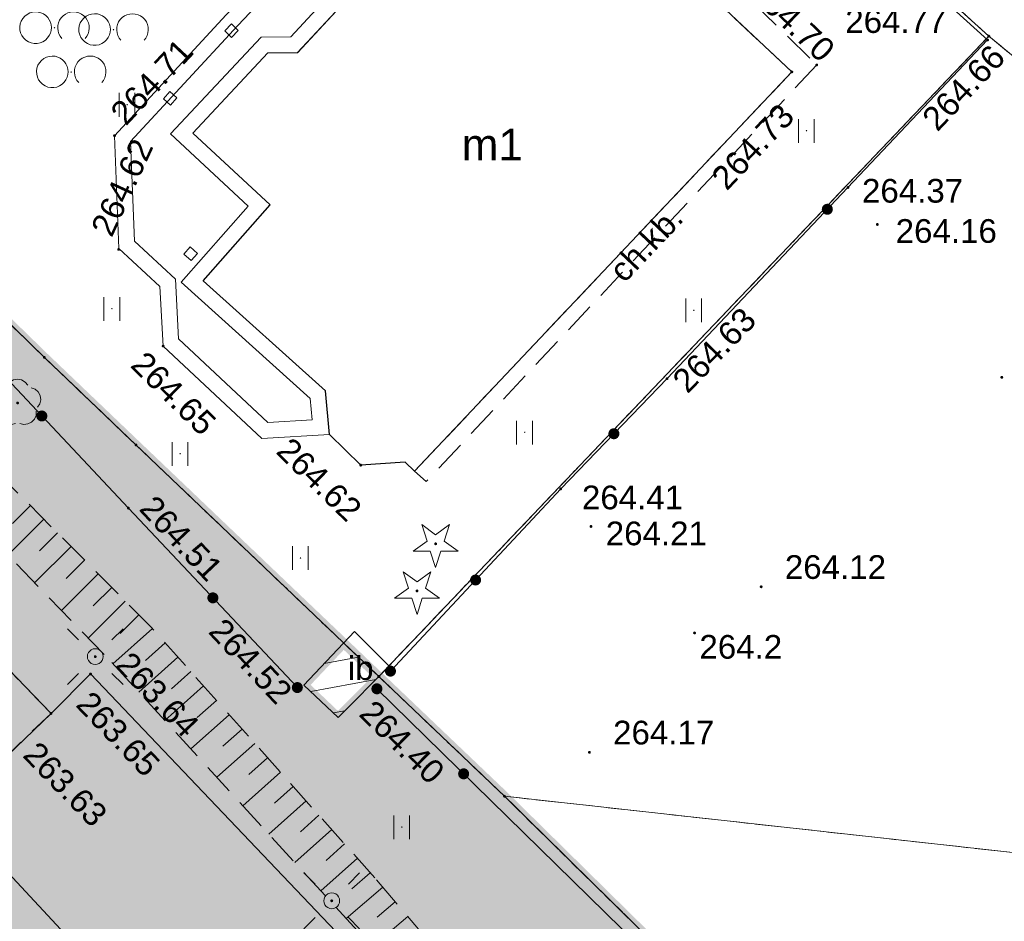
# Model space of a CAD drawing. Header units: metres. Extents: x 7427040 to 7427559, y 5541084 to 5541580.
# Tile 96 of 99: x 7427363 to 7427394, y 5541330 to 5541359. Entities that reach past the tile are written whole.
import ezdxf
from ezdxf.enums import TextEntityAlignment as Align

# ---------------------------------------------------------------- set-up
doc = ezdxf.new("R2010")
doc.units = ezdxf.units.M
doc.header["$MEASUREMENT"] = 0
for name, pattern in [('DASHED2', [0.375, 0.25, -0.125]), ('PRZER1-1', [1, 0.5, -0.5]), ('PRZER2-1', [1.5, 1, -0.5])]:
    doc.linetypes.add(name, pattern=pattern)
doc.layers.get('0').update_dxf_attribs({"color": 4})
for name, color, linetype, lineweight in [('_PZT_NAWIERZCHNIE_L', 7, 'Continuous', 13), ('A_granica terenu do wniosku o ULICP', 151, 'DASHED2', 40), ('A_inne obiekty infrastruktury boiska', 33, 'Continuous', 0), ('E_gn_typ', 1, 'Continuous', 30), ('GEPPGD', 7, 'Continuous', 13), ('GESBTO', 7, 'Continuous', 13), ('GESBZO', 7, 'Continuous', 53), ('GESBZO_O', 7, 'Continuous', 53), ('GESDZI', 7, 'Continuous', 13), ('GESIPP', 7, 'Continuous', 13), ('GESUZY', 96, 'Continuous', 13), ('GSLKOG', 7, 'Continuous', 30), ('GSLKRW', 7, 'Continuous', 30), ('GSPRDI', 96, 'Continuous', 13), ('GSPRDL', 96, 'Continuous', 13), ('GSPWPN', 7, 'Continuous', 13), ('GSPWPN_O', 7, 'Continuous', 13), ('GSPWPS', 7, 'Continuous', 13), ('GSPWPS_O', 7, 'Continuous', 13), ('GSSIIN', 7, 'Continuous', 13), ('GSSIIN_O', 7, 'Continuous', 13), ('GSSKOD', 7, 'Continuous', 13), ('GSSKOD_O', 7, 'Continuous', 13), ('GSSUTR', 7, 'Continuous', 13), ('GSSZAD', 7, 'Continuous', 13), ('GSSZSN', 7, 'Continuous', 13), ('GULKPR', 36, 'Continuous', 13), ('GUPELA', 7, 'Continuous', 13)]:
    doc.layers.add(name, color=color, linetype=linetype, lineweight=lineweight)
doc.layers.add('A_chodniki_H', color=253, linetype='Continuous', lineweight=13, transparency=0.3)
doc.layers.add('A_tereny zielone', color=73, linetype='Continuous', lineweight=13, transparency=0.7)
doc.styles.add('Arial', font='arial.ttf')
doc.styles.add('GN_atrybuty', font='simplex.shx', dxfattribs={"width": 0.8})

# ---------------------------------------------------------------- blocks, each defined once
blk = doc.blocks.new('D_GEPPGD1_2')
at = {"lineweight": -2, "extrusion": (0, 0, -1)}
blk.add_hatch(color=0, dxfattribs=at).paths.add_polyline_path([(0, -0.045), (-0.013906, -0.042798), (-0.02645, -0.036406), (-0.036406, -0.02645), (-0.042798, -0.013906), (-0.045, 0), (-0.042798, 0.013906), (-0.036406, 0.02645), (-0.02645, 0.036406), (-0.013906, 0.042798), (0, 0.045), (0.013906, 0.042798), (0.02645, 0.036406), (0.036406, 0.02645), (0.042798, 0.013906), (0.045, 0), (0.042798, -0.013906), (0.036406, -0.02645), (0.02645, -0.036406), (0.013906, -0.042798)])
blk = doc.blocks.new('D_GSPWPS1')
at = {"lineweight": -2, "extrusion": (0, 0, -1)}
blk.add_hatch(color=0, dxfattribs=at).paths.add_polyline_path([(0, -0.045), (-0.011647, -0.043467), (-0.0225, -0.038971), (-0.03182, -0.03182), (-0.038971, -0.0225), (-0.043467, -0.011647), (-0.045, 0), (-0.043467, 0.011647), (-0.038971, 0.0225), (-0.03182, 0.03182), (-0.0225, 0.038971), (-0.011647, 0.043467), (0, 0.045), (0.011647, 0.043467), (0.0225, 0.038971), (0.03182, 0.03182), (0.038971, 0.0225), (0.043467, 0.011647), (0.045, 0), (0.043467, -0.011647), (0.038971, -0.0225), (0.03182, -0.03182), (0.0225, -0.038971), (0.011647, -0.043467)])
blk = doc.blocks.new('D_GSPRDI1')
at = {"lineweight": -2, "extrusion": (0, 0, -1)}
blk.add_hatch(color=0, dxfattribs=at).paths.add_polyline_path([(0, -0.045), (-0.013906, -0.042798), (-0.02645, -0.036406), (-0.036406, -0.02645), (-0.042798, -0.013906), (-0.045, 0), (-0.042798, 0.013906), (-0.036406, 0.02645), (-0.02645, 0.036406), (-0.013906, 0.042798), (0, 0.045), (0.013906, 0.042798), (0.02645, 0.036406), (0.036406, 0.02645), (0.042798, 0.013906), (0.045, 0), (0.042798, -0.013906), (0.036406, -0.02645), (0.02645, -0.036406), (0.013906, -0.042798)])
at = {"color": 0, "lineweight": -2, "flags": 128}
blk.add_lwpolyline([(0.272471, 0.088531), (0.713338, -0.231778), (0.168396, -0.231778), (0, -0.750048), (-0.168396, -0.231778), (-0.713338, -0.231778), (-0.272471, 0.088531), (-0.440867, 0.606801), (0, 0.286493), (0.440867, 0.606801), (0.272471, 0.088531)], close=True, dxfattribs=at)
blk = doc.blocks.new('D_GSPRDL1')
at = {"lineweight": -2, "extrusion": (0, 0, -1)}
blk.add_hatch(color=0, dxfattribs=at).paths.add_polyline_path([(0, -0.045), (-0.013906, -0.042798), (-0.02645, -0.036406), (-0.036406, -0.02645), (-0.042798, -0.013906), (-0.045, 0), (-0.042798, 0.013906), (-0.036406, 0.02645), (-0.02645, 0.036406), (-0.013906, 0.042798), (0, 0.045), (0.013906, 0.042798), (0.02645, 0.036406), (0.036406, 0.02645), (0.042798, 0.013906), (0.045, 0), (0.042798, -0.013906), (0.036406, -0.02645), (0.02645, -0.036406), (0.013906, -0.042798)])
at = {"color": 0, "lineweight": -2, "flags": 128}
for points in [[(-0.324277, 0.563333), (-0.240553, 0.662679), (-0.127956, 0.727494), (0, 0.75), (0.127956, 0.727494), (0.240553, 0.662679), (0.324277, 0.563333)], [(-0.635969, -0.134326), (-0.70458, -0.024001), (-0.731429, 0.103115), (-0.713292, 0.231763), (-0.652348, 0.346501), (-0.55591, 0.433559), (-0.435555, 0.482485)], [(0.435555, 0.482485), (0.55591, 0.433559), (0.652348, 0.346501), (0.713292, 0.231763), (0.731429, 0.103115), (0.70458, -0.024001), (0.635969, -0.134326)], [(-0.068773, -0.646351), (-0.194901, -0.677512), (-0.324092, -0.663766), (-0.440839, -0.606763), (-0.531129, -0.513345), (-0.584125, -0.394725), (-0.593465, -0.265141)], [(0.593465, -0.265141), (0.584125, -0.394725), (0.531129, -0.513345), (0.440839, -0.606763), (0.324092, -0.663766), (0.194901, -0.677512), (0.068773, -0.646351)]]:
    blk.add_lwpolyline(points, dxfattribs=at)
blk = doc.blocks.new('D_GSPWPN1')
at = {"lineweight": -2, "extrusion": (0, 0, -1)}
blk.add_hatch(color=0, dxfattribs=at).paths.add_polyline_path([(0, -0.045), (-0.011647, -0.043467), (-0.0225, -0.038971), (-0.03182, -0.03182), (-0.038971, -0.0225), (-0.043467, -0.011647), (-0.045, 0), (-0.043467, 0.011647), (-0.038971, 0.0225), (-0.03182, 0.03182), (-0.0225, 0.038971), (-0.011647, 0.043467), (0, 0.045), (0.011647, 0.043467), (0.0225, 0.038971), (0.03182, 0.03182), (0.038971, 0.0225), (0.043467, 0.011647), (0.045, 0), (0.043467, -0.011647), (0.038971, -0.0225), (0.03182, -0.03182), (0.0225, -0.038971), (0.011647, -0.043467)])
blk = doc.blocks.new('D_GUPELA2')
at = {"lineweight": -2}
blk.add_hatch(color=0, dxfattribs=at).paths.add_polyline_path([(0.002013, -0.044955), (-0.00982, -0.043916), (-0.020466, -0.040077), (-0.029541, -0.033946), (-0.036867, -0.025804), (-0.04187, -0.01649), (-0.04461, -0.005909), (-0.044532, 0.006476), (-0.041285, 0.017903), (-0.034764, 0.028574), (-0.024479, 0.03776), (-0.013449, 0.042943), (-0.001087, 0.044987), (0.011881, 0.043403), (0.021281, 0.03965), (0.030065, 0.033482), (0.038133, 0.023893), (0.043117, 0.012881), (0.044986, 0.001113), (0.044323, -0.007777), (0.040557, -0.019497), (0.033417, -0.030138), (0.024849, -0.037517), (0.013788, -0.042836)])
at = {"color": 0, "lineweight": -2, "flags": 128}
for points in [[(-0.883883, 0.883883), (-0.53033, 0.53033)], [(0.883883, 0.883883), (0.53033, 0.53033)], [(-0.883883, -0.883883), (-0.53033, -0.53033)], [(0.883883, -0.883883), (0.53033, -0.53033)]]:
    blk.add_lwpolyline(points, dxfattribs=at)
blk = doc.blocks.new('D_GUPELA1')
at = {"color": 0, "lineweight": -2, "flags": 128}
blk.add_lwpolyline([(0, 0.25), (0.064705, 0.241481), (0.125, 0.216506), (0.176777, 0.176777), (0.216506, 0.125), (0.241481, 0.064705), (0.25, 0), (0.241481, -0.064705), (0.216506, -0.125), (0.176777, -0.176777), (0.125, -0.216506), (0.064705, -0.241481), (0, -0.25), (-0.064705, -0.241481), (-0.125, -0.216506), (-0.176777, -0.176777), (-0.216506, -0.125), (-0.241481, -0.064705), (-0.25, 0), (-0.241481, 0.064705), (-0.216506, 0.125), (-0.176777, 0.176777), (-0.125, 0.216506), (-0.064705, 0.241481), (0, 0.25)], close=True, dxfattribs=at)
blk = doc.blocks.new('D_KOLO')
at = {"lineweight": -2, "extrusion": (0, 0, -1)}
blk.add_hatch(color=0, dxfattribs=at).paths.add_polyline_path([(0, -0.175), (-0.045293, -0.169037), (-0.0875, -0.151554), (-0.123744, -0.123744), (-0.151554, -0.0875), (-0.169037, -0.045293), (-0.175, 0), (-0.169037, 0.045293), (-0.151554, 0.0875), (-0.123744, 0.123744), (-0.0875, 0.151554), (-0.045293, 0.169037), (0, 0.175), (0.045293, 0.169037), (0.0875, 0.151554), (0.123744, 0.123744), (0.151554, 0.0875), (0.169037, 0.045293), (0.175, 0), (0.169037, -0.045293), (0.151554, -0.0875), (0.123744, -0.123744), (0.0875, -0.151554), (0.045293, -0.169037)])
blk = doc.blocks.new('D_GSLKOG1')
at = {"lineweight": -2, "extrusion": (0, 0, -1)}
blk.add_hatch(color=0, dxfattribs=at).paths.add_polyline_path([(0, -0.175), (-0.045293, -0.169037), (-0.0875, -0.151554), (-0.123744, -0.123744), (-0.151554, -0.0875), (-0.169037, -0.045293), (-0.175, 0), (-0.169037, 0.045293), (-0.151554, 0.0875), (-0.123744, 0.123744), (-0.0875, 0.151554), (-0.045293, 0.169037), (0, 0.175), (0.045293, 0.169037), (0.0875, 0.151554), (0.123744, 0.123744), (0.151554, 0.0875), (0.169037, 0.045293), (0.175, 0), (0.169037, -0.045293), (0.151554, -0.0875), (0.123744, -0.123744), (0.0875, -0.151554), (0.045293, -0.169037)])
blk = doc.blocks.new('D_GSSZAD3')
at = {"color": 0, "lineweight": -2, "flags": 128}
blk.add_lwpolyline([(-0.6, 0.5), (-0.513176, 0.492404), (-0.42899, 0.469846), (-0.35, 0.433013), (-0.278606, 0.383022), (-0.216978, 0.321394), (-0.166987, 0.25), (-0.130154, 0.17101), (-0.107596, 0.086824), (-0.1, 0), (-0.107596, -0.086824), (-0.130154, -0.17101), (-0.166987, -0.25), (-0.222125, -0.32743), (-0.290921, -0.393027), (-0.370887, -0.444418), (-0.459134, -0.479746), (-0.552472, -0.497736), (-0.647528, -0.497736), (-0.740866, -0.479746), (-0.829113, -0.444418), (-0.909079, -0.393027), (-0.977875, -0.32743), (-1.033013, -0.25), (-1.0725, -0.163534), (-1.094911, -0.071157), (-1.099434, 0.023791), (-1.085906, 0.117879), (-1.054816, 0.207708), (-1.007288, 0.290028), (-0.94504, 0.361867), (-0.87032, 0.420627), (-0.785831, 0.464184), (-0.694626, 0.490964), (-0.6, 0.5)], close=True, dxfattribs=at)
blk.add_lwpolyline([(0.234697, -0.341399), (0.179845, -0.271053), (0.138367, -0.192079), (0.111581, -0.106992), (0.100342, -0.018499), (0.105007, 0.070582), (0.125427, 0.157417), (0.160952, 0.239242), (0.210451, 0.313452), (0.27235, 0.377684), (0.344678, 0.429896), (0.425132, 0.468424), (0.511152, 0.492043), (0.6, 0.5), (0.688848, 0.492043), (0.774868, 0.468424), (0.855322, 0.429896), (0.92765, 0.377684), (0.989549, 0.313452), (1.039048, 0.239242), (1.074573, 0.157417), (1.094993, 0.070582), (1.099658, -0.018499), (1.088419, -0.106992), (1.061633, -0.192079), (1.020155, -0.271053), (0.965303, -0.341399)], dxfattribs=at)
blk = doc.blocks.new('D_GSSUTR1')
at = {"color": 0, "lineweight": -2, "flags": 128}
for points in [[(-0.25666, 0.36165), (-0.25666, -0.38835)], [(0.24334, -0.38835), (0.24334, 0.36165)]]:
    blk.add_lwpolyline(points, dxfattribs=at)
blk = doc.blocks.new('*U59')
at = {"layer": 'GESBZO', "color": 252, "linetype": 'Continuous', "lineweight": 30, "flags": 128}
blk.add_lwpolyline([(93.95, -7.783), (96.07, -5.373), (93.62, -3.103), (96, -0.563), (96.941, -0.552), (98.43, 1.057), (98.42, 2.047), (100.72, 4.537), (102.25, 3.097), (104.91, 6.067), (112.59, -1.163), (100.64, -13.803), (100.34, -13.523), (98.94, -13.613), (97.95, -12.643), (97.82, -11.263), (93.95, -7.783)], close=True, dxfattribs=at)
blk = doc.blocks.new('SIT-G1 BOISKO')
at = {"layer": 'GESBTO', "color": 252, "linetype": 'Continuous', "lineweight": 13, "flags": 128}
for points in [[(7427372.65, 5541345.37), (7427370.51, 5541345.24), (7427367.38, 5541348.17), (7427367.28, 5541350.06), (7427365.98, 5541351.26), (7427365.84, 5541354.83), (7427369.38, 5541358.66), (7427371.82, 5541361.24), (7427374.13, 5541363.77), (7427375.42, 5541362.55), (7427373.12, 5541360.06), (7427373.13, 5541359.07), (7427371.64, 5541357.46), (7427370.7, 5541357.45), (7427368.32, 5541354.91), (7427370.77, 5541352.64), (7427368.65, 5541350.23), (7427372.52, 5541346.75), (7427372.65, 5541345.37)], [(7427372.104, 5541345.838), (7427370.695, 5541345.752), (7427367.869, 5541348.397), (7427367.769, 5541350.289), (7427366.471, 5541351.487), (7427366.348, 5541354.643), (7427369.745, 5541358.319), (7427372.186, 5541360.9), (7427374.156, 5541363.057), (7427374.717, 5541362.526), (7427372.618, 5541360.253), (7427372.628, 5541359.264), (7427371.419, 5541357.958), (7427370.481, 5541357.948), (7427367.611, 5541354.885), (7427370.073, 5541352.604), (7427367.948, 5541350.189), (7427372.041, 5541346.509), (7427372.104, 5541345.838)]]:
    blk.add_lwpolyline(points, close=True, dxfattribs=at)
at = {"layer": 'GESDZI', "color": 252, "linetype": 'Continuous', "lineweight": 13, "flags": 128}
for points in [[(7427361.29, 5541350.08), (7427363.62, 5541347.81), (7427366.52, 5541345.04), (7427374.21, 5541337.71), (7427378.19, 5541333.92), (7427396.7, 5541315.71), (7427402.05, 5541310.46), (7427383.24, 5541290.03), (7427367.48, 5541272.62), (7427365.33, 5541270.24), (7427360.53, 5541265.49)], [(7427416.124, 5541346.829), (7427415.02, 5541340.33), (7427393.53, 5541357.98), (7427374.77, 5541374.95), (7427380.191, 5541378.543)]]:
    blk.add_lwpolyline(points, dxfattribs=at)
for points in [[(7427393.53, 5541357.98), (7427374.21, 5541337.71), (7427366.52, 5541345.04), (7427363.62, 5541347.81), (7427361.29, 5541350.08), (7427358.58, 5541352.7), (7427348.33, 5541362.8), (7427371.33, 5541378.06), (7427374.77, 5541374.95), (7427393.53, 5541357.98)], [(7427374.21, 5541337.71), (7427393.53, 5541357.98), (7427415.02, 5541340.33), (7427407.81, 5541330.64), (7427378.19, 5541333.92), (7427374.21, 5541337.71)], [(7427396.7, 5541315.71), (7427378.19, 5541333.92), (7427407.81, 5541330.64), (7427396.7, 5541315.71)]]:
    blk.add_lwpolyline(points, close=True, dxfattribs=at)
at = {"layer": 'GESIPP', "color": 252, "linetype": 'Continuous', "lineweight": 13, "flags": 128}
for points in [[(7427369.55, 5541357.94), (7427369.76, 5541358.16), (7427369.54, 5541358.37), (7427369.33, 5541358.15), (7427369.55, 5541357.94)], [(7427367.39, 5541356), (7427367.59, 5541356.23), (7427367.81, 5541356.03), (7427367.61, 5541355.8), (7427367.39, 5541356)], [(7427368.27, 5541350.88), (7427368.04, 5541351.08), (7427368.24, 5541351.31), (7427368.47, 5541351.1), (7427368.27, 5541350.88)]]:
    blk.add_lwpolyline(points, close=True, dxfattribs=at)
at = {"layer": 'GESUZY', "color": 96, "linetype": 'PRZER1-1', "lineweight": 13}
blk.add_lwpolyline([(7427416.124, 5541346.829), (7427415.02, 5541340.33), (7427393.53, 5541357.98), (7427374.77, 5541374.95), (7427380.191, 5541378.543)], dxfattribs=at)
for points in [[(7427393.53, 5541357.98), (7427374.21, 5541337.71), (7427366.52, 5541345.04), (7427363.62, 5541347.81), (7427361.29, 5541350.08), (7427358.58, 5541352.7), (7427354.64, 5541356.58), (7427348.33, 5541362.8), (7427371.33, 5541378.06), (7427374.77, 5541374.95), (7427393.53, 5541357.98)], [(7427374.21, 5541337.71), (7427393.53, 5541357.98), (7427415.02, 5541340.33), (7427407.81, 5541330.64), (7427378.19, 5541333.92), (7427374.21, 5541337.71)], [(7427324.78, 5541228.21), (7427320.15, 5541236.27), (7427305.53, 5541250.41), (7427281.57, 5541272.99), (7427273.39, 5541280.26), (7427354.64, 5541356.58), (7427358.58, 5541352.7), (7427361.29, 5541350.08), (7427363.62, 5541347.81), (7427366.52, 5541345.04), (7427374.21, 5541337.71), (7427378.19, 5541333.92), (7427396.7, 5541315.71), (7427402.05, 5541310.46), (7427383.24, 5541290.03), (7427367.48, 5541272.62), (7427365.33, 5541270.24), (7427360.53, 5541265.49), (7427345.01, 5541249.37), (7427332.02, 5541235.75), (7427327.9, 5541231.44), (7427324.78, 5541228.21)], [(7427378.19, 5541333.92), (7427407.81, 5541330.64), (7427396.7, 5541315.71), (7427378.19, 5541333.92)]]:
    blk.add_lwpolyline(points, close=True, dxfattribs=at)
at = {"layer": 'GSLKOG', "color": 252, "linetype": 'Continuous', "lineweight": 13, "flags": 128}
for points in [[(7427374.24, 5541374.93), (7427377.29, 5541372.49), (7427393.49, 5541357.86), (7427383.34, 5541347.14), (7427379.97, 5541343.65), (7427374.58, 5541337.88)], [(7427371.63, 5541337.36), (7427366.28, 5541343.04), (7427355.66, 5541354.34), (7427350.4, 5541359.97), (7427347.92, 5541362.68)], [(7427266.44, 5541288.58), (7427277.84, 5541278.38), (7427296.06, 5541262.04), (7427308.06, 5541251.31), (7427314.6, 5541245.38), (7427316.29, 5541244), (7427319.78, 5541240.88), (7427327.26, 5541234.36), (7427329.75, 5541234.12), (7427336, 5541240.52), (7427344.5, 5541249.29), (7427345.07, 5541249.81), (7427346.82, 5541251.64), (7427354.76, 5541259.81), (7427355.77, 5541260.97), (7427366.55, 5541272.09), (7427367.5, 5541273.13), (7427373.53, 5541279.81), (7427385.65, 5541293.27), (7427401.54, 5541310.36), (7427396.09, 5541315.77), (7427385, 5541326.69), (7427374.15, 5541337.32)]]:
    blk.add_lwpolyline(points, dxfattribs=at)
at = {"layer": 'GSLKRW', "color": 252, "linetype": 'Continuous', "lineweight": 13, "flags": 128}
blk.add_lwpolyline([(7427350.51, 5541263.66), (7427364.25, 5541276.73), (7427384.85, 5541296.39), (7427386.58, 5541294.57), (7427400.33, 5541309.31), (7427386.39, 5541323.91), (7427384.86, 5541322.51), (7427383.48, 5541321.65), (7427381.81, 5541321.37), (7427380.25, 5541322.03), (7427379.36, 5541322.8), (7427365.08, 5541337.79), (7427363.83, 5541336.54), (7427362.15, 5541334.94)], dxfattribs=at)
at = {"layer": 'GSSIIN', "color": 252, "linetype": 'Continuous', "lineweight": 13, "flags": 128}
blk.add_lwpolyline([(7427372.92, 5541336.41), (7427374.54, 5541338.04), (7427373.44, 5541339.13), (7427371.84, 5541337.44), (7427372.92, 5541336.41)], close=True, dxfattribs=at)
at = {"layer": 'GSSKOD', "color": 252, "linetype": 'PRZER2-1', "lineweight": 13}
blk.add_lwpolyline([(7427362.15, 5541334.94), (7427363.83, 5541336.54), (7427363.83, 5541336.54), (7427352.19, 5541348.62)], dxfattribs=at)
blk.add_lwpolyline([(7427379.61, 5541364.08), (7427380.15, 5541364.68), (7427384.3, 5541360.79), (7427385, 5541360.07), (7427388.08, 5541357.07), (7427375.71, 5541343.88), (7427375.34, 5541344.21), (7427387.29, 5541356.85), (7427379.61, 5541364.08)], close=True, dxfattribs=at)
at = {"layer": 'GSSUTR', "color": 252, "linetype": 'PRZER2-1', "lineweight": 13}
for points in [[(7427366.24, 5541355.83), (7427366.23, 5541355.81), (7427366.25, 5541355.81), (7427366.24, 5541355.83)], [(7427387.76, 5541355), (7427387.75, 5541354.98), (7427387.77, 5541354.98), (7427387.76, 5541355)], [(7427365.76, 5541349.37), (7427365.75, 5541349.35), (7427365.77, 5541349.35), (7427365.76, 5541349.37)], [(7427384.19, 5541349.32), (7427384.18, 5541349.3), (7427384.2, 5541349.3), (7427384.19, 5541349.32)], [(7427378.83, 5541345.45), (7427378.82, 5541345.43), (7427378.84, 5541345.43), (7427378.83, 5541345.45)], [(7427367.92, 5541344.78), (7427367.91, 5541344.76), (7427367.93, 5541344.76), (7427367.92, 5541344.78)], [(7427371.73, 5541341.48), (7427371.72, 5541341.46), (7427371.74, 5541341.46), (7427371.73, 5541341.48)], [(7427374.94, 5541332.96), (7427374.93, 5541332.94), (7427374.95, 5541332.94), (7427374.94, 5541332.96)]]:
    blk.add_lwpolyline(points, close=True, dxfattribs=at)
at = {"layer": 'GSSZAD', "color": 252, "linetype": 'PRZER2-1', "lineweight": 13}
for points in [[(7427363.94, 5541358.26), (7427363.93, 5541358.24), (7427363.95, 5541358.24), (7427363.94, 5541358.26)], [(7427365.81, 5541358.2), (7427365.8, 5541358.18), (7427365.82, 5541358.18), (7427365.81, 5541358.2)], [(7427364.47, 5541356.86), (7427364.46, 5541356.84), (7427364.48, 5541356.84), (7427364.47, 5541356.86)]]:
    blk.add_lwpolyline(points, close=True, dxfattribs=at)
at = {"layer": 'GSSZSN', "color": 252, "linetype": 'PRZER2-1', "lineweight": 13}
blk.add_lwpolyline([(7427359.6, 5541344.51), (7427365.76, 5541338.15), (7427373.3, 5541329.91), (7427378.98, 5541323.81), (7427379.95, 5541323.55), (7427379.55, 5541323.07), (7427379.98, 5541322.76), (7427379.98, 5541322.76), (7427380.63, 5541323.66), (7427374.08, 5541331.34), (7427367.01, 5541339.26), (7427360.79, 5541345.52)], dxfattribs=at)
at = {"layer": 'GSSZSN', "color": 252, "linetype": 'Continuous', "lineweight": 13, "flags": 128}
for points in [[(7427363.174, 5541343.121), (7427362.606, 5541342.556)], [(7427363.604, 5541342.688), (7427362.463, 5541341.554)], [(7427364.033, 5541342.256), (7427363.46, 5541341.686)], [(7427364.463, 5541341.824), (7427363.311, 5541340.679)], [(7427364.892, 5541341.391), (7427364.313, 5541340.816)], [(7427365.322, 5541340.959), (7427364.159, 5541339.803)], [(7427365.751, 5541340.527), (7427365.167, 5541339.946)], [(7427366.181, 5541340.095), (7427365.007, 5541338.928)], [(7427366.61, 5541339.662), (7427366.02, 5541339.076)], [(7427367.038, 5541339.228), (7427365.791, 5541338.116)], [(7427367.444, 5541338.774), (7427366.823, 5541338.22)], [(7427367.85, 5541338.319), (7427366.614, 5541337.216)], [(7427368.256, 5541337.865), (7427367.641, 5541337.316)], [(7427368.661, 5541337.41), (7427367.437, 5541336.317)], [(7427369.067, 5541336.955), (7427368.458, 5541336.412)], [(7427369.473, 5541336.501), (7427368.26, 5541335.418)], [(7427369.879, 5541336.046), (7427369.275, 5541335.507)], [(7427370.285, 5541335.592), (7427369.083, 5541334.519)], [(7427370.69, 5541335.137), (7427370.092, 5541334.603)], [(7427371.096, 5541334.682), (7427369.906, 5541333.62)], [(7427371.502, 5541334.228), (7427370.91, 5541333.699)], [(7427371.908, 5541333.773), (7427370.728, 5541332.72)], [(7427372.314, 5541333.319), (7427371.727, 5541332.795)], [(7427372.72, 5541332.864), (7427371.551, 5541331.821)], [(7427373.125, 5541332.409), (7427372.544, 5541331.89)], [(7427373.531, 5541331.955), (7427372.374, 5541330.922)], [(7427373.937, 5541331.5), (7427373.361, 5541330.986)], [(7427374.336, 5541331.04), (7427373.173, 5541330.048)], [(7427374.731, 5541330.576), (7427374.16, 5541330.088)], [(7427375.127, 5541330.112), (7427374.004, 5541329.154)]]:
    blk.add_lwpolyline(points, dxfattribs=at)
at = {"layer": 'GULKPR', "color": 36, "linetype": 'Continuous', "lineweight": 13, "flags": 128}
blk.add_lwpolyline([(7427328.11, 5541358.42), (7427339.33, 5541350.54), (7427351.72, 5541343.05), (7427380.94, 5541311.63), (7427375.67, 5541306.25)], dxfattribs=at)
at = {"layer": 'GEPPGD', "color": 7, "linetype": 'Continuous', "lineweight": 13}
for p in [(7427393.53, 5541357.98), (7427363.62, 5541347.81), (7427366.52, 5541345.04), (7427374.21, 5541337.71), (7427378.19, 5541333.92)]:
    blk.add_blockref('D_GEPPGD1_2', p, dxfattribs=at)
at = {"layer": 'GESBZO', "color": 252, "linetype": 'Continuous', "lineweight": 30}
blk.add_blockref('*U59', (7427274.7, 5541358.013), dxfattribs=at)
at = {"layer": 'GSLKOG', "color": 7, "linetype": 'Continuous', "lineweight": 13}
for name, p, rotation in [('D_KOLO', (7427388.415, 5541352.5), 226.5644694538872), ('D_KOLO', (7427388.415, 5541352.5), 226.5644694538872), ('D_KOLO', (7427363.538, 5541345.957), 133.2231460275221), ('D_KOLO', (7427363.538, 5541345.957), 133.2231460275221), ('D_KOLO', (7427381.655, 5541345.395), 226.0021563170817), ('D_KOLO', (7427381.655, 5541345.395), 226.0021563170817), ('D_KOLO', (7427377.275, 5541340.765), 226.9501781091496), ('D_KOLO', (7427377.275, 5541340.765), 226.9501781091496), ('D_KOLO', (7427368.955, 5541340.2), 133.286312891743), ('D_KOLO', (7427368.955, 5541340.2), 133.286312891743), ('D_GSLKOG1', (7427374.58, 5541337.88), 226.9501781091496), ('D_GSLKOG1', (7427371.63, 5541337.36), 133.286312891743), ('D_GSLKOG1', (7427374.15, 5541337.32), 135.5868077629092), ('D_KOLO', (7427376.896, 5541334.629), 135.5868077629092), ('D_KOLO', (7427376.896, 5541334.629), 135.5868077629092)]:
    blk.add_blockref(name, p, dxfattribs=dict(at, rotation=rotation))
at = {"layer": 'GSPRDI', "color": 96, "linetype": 'Continuous', "lineweight": 13}
for p in [(7427376.01, 5541341.91), (7427375.42, 5541340.42)]:
    blk.add_blockref('D_GSPRDI1', p, dxfattribs=at)
at = {"layer": 'GSPRDL', "color": 96, "linetype": 'Continuous', "lineweight": 13}
blk.add_blockref('D_GSPRDL1', (7427362.77, 5541346.37), dxfattribs=at)
at = {"layer": 'GSPWPN', "color": 7, "linetype": 'Continuous', "lineweight": 13}
blk.add_blockref('D_GSPWPN1', (7427384.21, 5541339.09), dxfattribs=at)
at = {"layer": 'GSPWPS', "color": 7, "linetype": 'Continuous', "lineweight": 13}
for p in [(7427393.49, 5541357.86), (7427387.29, 5541356.85), (7427388.08, 5541357.07), (7427365.84, 5541354.83), (7427389.07, 5541353.19), (7427390, 5541352.02), (7427365.97, 5541351.23), (7427367.38, 5541348.17), (7427393.94, 5541347.18), (7427383.34, 5541347.14), (7427373.64, 5541344.4), (7427379.97, 5541343.65), (7427366.28, 5541343.04), (7427380.93, 5541342.46), (7427386.32, 5541340.55), (7427365.08, 5541337.79), (7427371.63, 5541337.36), (7427374.22, 5541337.23), (7427363.83, 5541336.54), (7427380.88, 5541335.31)]:
    blk.add_blockref('D_GSPWPS1', p, dxfattribs=at)
at = {"layer": 'GSSUTR', "color": 7, "linetype": 'Continuous', "lineweight": 13}
for p in [(7427366.24, 5541355.82), (7427387.76, 5541354.99), (7427365.76, 5541349.36), (7427384.19, 5541349.31), (7427378.83, 5541345.44), (7427367.92, 5541344.77), (7427371.73, 5541341.47), (7427374.94, 5541332.95)]:
    blk.add_blockref('D_GSSUTR1', p, dxfattribs=at)
at = {"layer": 'GSSZAD', "color": 7, "linetype": 'Continuous', "lineweight": 13}
for p in [(7427363.94, 5541358.25), (7427365.81, 5541358.19), (7427364.47, 5541356.85)]:
    blk.add_blockref('D_GSSZAD3', p, dxfattribs=at)
at = {"layer": 'GUPELA', "color": 7, "linetype": 'Continuous', "lineweight": 13}
for name, p in [('D_GUPELA2', (7427365.23, 5541338.34)), ('D_GUPELA1', (7427365.23, 5541338.34)), ('D_GUPELA2', (7427372.72, 5541330.61)), ('D_GUPELA1', (7427372.72, 5541330.61))]:
    blk.add_blockref(name, p, dxfattribs=at)
at = {"layer": 'GESBZO_O', "color": 252, "linetype": 'Continuous', "lineweight": 13, "style": 'Arial'}
blk.add_text('m1', height=1, dxfattribs=at).set_placement((7427377.805, 5541354.048), align=Align.CENTER)
at = {"layer": 'GSPWPN_O', "color": 252, "linetype": 'Continuous', "lineweight": 13, "style": 'Arial'}
blk.add_text('264.2', height=0.75, dxfattribs=at).set_placement((7427384.364, 5541338.274))
at = {"layer": 'GSPWPS_O', "color": 252, "linetype": 'Continuous', "lineweight": 13, "style": 'Arial'}
for s, rotation, p in [('264.70', 316.3678, (7427385.884, 5541359.319)), ('264.71', 46.8626, (7427366.197, 5541355.114)), ('264.66', 46.601, (7427391.9, 5541354.931)), ('264.73', 46.7958, (7427385.23, 5541353.06)), ('264.62', 65.3229, (7427365.75, 5541351.58)), ('264.63', 45.8319, (7427383.986, 5541346.638)), ('264.65', 315.5844, (7427366.31, 5541347.53)), ('264.62', 315.5844, (7427370.92, 5541344.8)), ('264.51', 313.3415, (7427366.586, 5541342.994)), ('264.52', 313.2863, (7427368.78, 5541339.106)), ('263.64', 313.6105, (7427365.83, 5541338.04)), ('263.65', 313.8663, (7427364.58, 5541336.79)), ('264.40', 315.5868, (7427373.545, 5541336.489)), ('263.63', 314.2237, (7427362.9, 5541335.19))]:
    blk.add_text(s, height=0.75, rotation=rotation, dxfattribs=at).set_placement(p)
for s, p in [('264.77', (7427388.983, 5541358.083)), ('264.37', (7427389.512, 5541352.711)), ('264.16', (7427390.579, 5541351.438)), ('264.41', (7427380.643, 5541343.003)), ('264.21', (7427381.398, 5541341.864)), ('264.12', (7427387.07, 5541340.8)), ('264.17', (7427381.63, 5541335.56))]:
    blk.add_text(s, height=0.75, dxfattribs=at).set_placement(p)
at = {"layer": 'GSSIIN_O', "color": 252, "linetype": 'Continuous', "lineweight": 13, "style": 'Arial'}
blk.add_text('ib', height=0.75, dxfattribs=at).set_placement((7427373.23, 5541337.6))
at = {"layer": 'GSSKOD_O', "color": 252, "linetype": 'Continuous', "lineweight": 13, "style": 'Arial'}
blk.add_text('ch.kb.', height=0.75, rotation=46.5672, dxfattribs=at).set_placement((7427382.947, 5541351.154), align=Align.CENTER)
blk = doc.blocks.new('PZT 1 BOISKO')
at = {"layer": 'A_chodniki_H'}
h = blk.add_hatch(dxfattribs=at)
h.set_pattern_fill('GENERAL_HEXAGON', color=256, pattern_type=2)
h.set_pattern_definition([(258.63756, (7427116.40293, 5541359.69487), (0.31839488, -0.0639825), [0.1875, -0.375]), (18.63756, (7427116.40293, 5541359.69487), (-0.10378698, 0.3077293), [0.1875, -0.375]), (318.63756, (7427116.366, 5541359.51105), (0.2146079, 0.2437468), [0.1875, -0.375])])
h.paths.add_polyline_path([(7427312.886, 5541243.296), (7427318.546, 5541237.821), (7427318.49, 5541238.43), (7427319.15, 5541240.43), (7427320.48, 5541241.81), (7427326.5, 5541247.52), (7427335.07, 5541252.64), (7427336.85, 5541254), (7427338.44, 5541255.52), (7427341.9, 5541251.93), (7427352.26, 5541261.86), (7427350.51, 5541263.66), (7427364.25, 5541276.73), (7427384.85, 5541296.39), (7427386.58, 5541294.57), (7427400.33, 5541309.31), (7427386.39, 5541323.91), (7427384.86, 5541322.51), (7427383.48, 5541321.65), (7427381.81, 5541321.37), (7427380.25, 5541322.03), (7427379.36, 5541322.8), (7427365.08, 5541337.79), (7427363.83, 5541336.54), (7427352.19, 5541348.62), (7427344.66, 5541341.63), (7427333.96, 5541352.05), (7427333.2, 5541352.27), (7427330.14, 5541355.32), (7427329.45, 5541354.65), (7427313.14, 5541370.37), (7427299.43, 5541383.63), (7427279.18, 5541403.15), (7427279.16, 5541407.3), (7427277.41, 5541408.96), (7427269.89, 5541416.27), (7427269.12, 5541416.97), (7427261.75, 5541424.2), (7427262.8, 5541425.24), (7427270.14, 5541432.76), (7427260.46, 5541442.38), (7427263.413, 5541444.916), (7427262.182, 5541446.098), (7427261.31, 5541446.04), (7427254.6, 5541451.9), (7427253.84, 5541451.05), (7427260.89, 5541444.87), (7427250.46, 5541432.98), (7427243.069, 5541439.459), (7427239.97, 5541435.86), (7427241.49, 5541434.47), (7427237.09, 5541433.1), (7427215.39, 5541410.29), (7427203.65, 5541398.59), (7427179.98, 5541375.21), (7427179.64, 5541375.47), (7427174.622, 5541370.425), (7427172.66, 5541368.39), (7427177.975, 5541362.933), (7427178.93, 5541363.93), (7427180.22, 5541365.25), (7427182.35, 5541363.35), (7427184.913, 5541361.02), (7427189.686, 5541356.68), (7427192.59, 5541354.04), (7427194.13, 5541352.7), (7427200.71, 5541346.78), (7427205.99, 5541352.83), (7427189.68, 5541367.45), (7427190.38, 5541368.24), (7427189.77, 5541369.07), (7427188.92, 5541368.13), (7427184.92, 5541371.82), (7427184.71, 5541375.16), (7427186.78, 5541377.78), (7427205.72, 5541396.49), (7427217.81, 5541408.93), (7427235.67, 5541427.08), (7427241.49, 5541428.41), (7427249.5, 5541429.45), (7427248.26, 5541428.16), (7427251.32, 5541425.57), (7427252.19, 5541426.68), (7427250.75, 5541427.87), (7427251.26, 5541428.48), (7427255.82, 5541428.46), (7427262.97, 5541421.54), (7427277.72, 5541407.27), (7427277.779, 5541403.101), (7427298.73, 5541382.85), (7427312.44, 5541369.59), (7427328.68, 5541353.98), (7427342.95, 5541340.01), (7427298.49, 5541297.32), (7427325.08, 5541269.7), (7427323.12, 5541267.86), (7427330.09, 5541260.41), (7427328.58, 5541258.61), (7427322.112, 5541252.376), (7427321.745, 5541252.036), (7427321.378, 5541251.695), (7427321.012, 5541251.355), (7427317.72, 5541248.3), (7427319.57, 5541246.44), (7427330.31, 5541256.89), (7427333.96, 5541260.42), (7427335.79, 5541258.5), (7427333.98, 5541256.76), (7427324.47, 5541250.91), (7427323.95, 5541250.54), (7427319.57, 5541246.44), (7427319.57, 5541246.44), (7427317.84, 5541244.85), (7427316.18, 5541243.72), (7427314.75, 5541243.25)])
h.paths.add_polyline_path([(7427348.56, 5541343.21), (7427374.12, 5541316.56), (7427373.58, 5541316.05), (7427373.09, 5541316.57), (7427371.44, 5541315.01), (7427371.94, 5541314.48), (7427371.41, 5541313.98), (7427370.92, 5541314.51), (7427369.27, 5541312.95), (7427371.954, 5541310.144), (7427376.93, 5541304.94), (7427337.53, 5541267.44), (7427337.19, 5541267.77), (7427339.16, 5541269.65), (7427331.87, 5541277.15), (7427330.23, 5541275.6), (7427330.76, 5541275.04), (7427330.229, 5541274.539), (7427329.71, 5541275.09), (7427328.06, 5541273.52), (7427328.58, 5541272.97), (7427328.05, 5541272.46), (7427327.53, 5541273.01), (7427325.88, 5541271.45), (7427326.42, 5541270.89), (7427325.87, 5541270.38), (7427300.32, 5541297.07), (7427300.86, 5541297.58), (7427301.361, 5541297.051), (7427303.061, 5541298.659), (7427302.531, 5541299.221), (7427303.049, 5541299.711), (7427303.57, 5541299.16), (7427305.22, 5541300.73), (7427304.69, 5541301.3), (7427305.2, 5541301.78), (7427305.72, 5541301.23), (7427307.37, 5541302.8), (7427306.85, 5541303.36), (7427307.37, 5541303.85), (7427307.88, 5541303.31), (7427309.56, 5541304.89), (7427309.02, 5541305.45), (7427309.55, 5541305.95), (7427310.09, 5541305.39), (7427311.73, 5541306.95), (7427311.18, 5541307.52), (7427311.71, 5541308.03), (7427312.26, 5541307.45), (7427313.89, 5541309), (7427313.36, 5541309.56), (7427313.89, 5541310.06), (7427314.41, 5541309.51), (7427316.06, 5541311.08), (7427315.53, 5541311.64), (7427316.06, 5541312.15), (7427316.58, 5541311.6), (7427318.22, 5541313.16), (7427317.7, 5541313.72), (7427318.22, 5541314.22), (7427318.75, 5541313.66), (7427320.41, 5541315.24), (7427319.88, 5541315.8), (7427320.4, 5541316.29), (7427320.92, 5541315.74), (7427322.56, 5541317.29), (7427322.02, 5541317.85), (7427322.56, 5541318.36), (7427323.08, 5541317.81), (7427324.73, 5541319.37), (7427324.21, 5541319.92), (7427324.73, 5541320.42), (7427325.25, 5541319.87), (7427326.9, 5541321.44), (7427326.37, 5541322), (7427326.9, 5541322.51), (7427327.43, 5541321.95), (7427329.07, 5541323.51), (7427328.54, 5541324.08), (7427329.06, 5541324.58), (7427329.59, 5541324.03), (7427331.23, 5541325.59), (7427330.7, 5541326.14), (7427331.23, 5541326.64), (7427331.75, 5541326.1), (7427333.39, 5541327.65), (7427332.86, 5541328.2), (7427333.4, 5541328.71), (7427333.92, 5541328.17), (7427335.55, 5541329.71), (7427335.02, 5541330.26), (7427335.55, 5541330.76), (7427336.07, 5541330.21), (7427337.73, 5541331.79), (7427337.2, 5541332.35), (7427337.73, 5541332.84), (7427338.25, 5541332.29), (7427339.88, 5541333.85), (7427339.36, 5541334.4), (7427339.88, 5541334.9), (7427340.39, 5541334.36), (7427342.06, 5541335.94), (7427341.54, 5541336.49), (7427342.05, 5541336.97), (7427342.56, 5541336.43), (7427344.22, 5541338), (7427343.69, 5541338.56), (7427344.21, 5541339.06), (7427344.73, 5541338.52), (7427346.38, 5541340.08), (7427345.85, 5541340.64), (7427346.38, 5541341.14), (7427346.91, 5541340.59), (7427348.55, 5541342.14), (7427348.02, 5541342.7)], flags=16)
h.paths.add_polyline_path([(7427351.57, 5541345.94), (7427362.15, 5541334.94), (7427360.65, 5541333.528), (7427359.66, 5541332.72), (7427349.201, 5541343.629)], flags=16)
h.paths.add_polyline_path([(7427367.98, 5541328.49), (7427369.23, 5541327.62), (7427376.47, 5541320.1), (7427377.44, 5541318.27), (7427377.4, 5541316.06), (7427376.82, 5541314.84), (7427376.01, 5541315.63), (7427373.453, 5541318.311), (7427370.115, 5541321.81), (7427364.079, 5541328.138), (7427365.353, 5541328.772)], flags=16)
at = {"layer": 'A_inne obiekty infrastruktury boiska'}
h = blk.add_hatch(dxfattribs=at)
h.set_pattern_fill('ANSI31', color=256, pattern_type=2)
h.set_pattern_definition([(10.3329, (7427118.8115, 5541381.4284), (-0.1423725, 0.7808772), [])])
h.paths.add_polyline_path([(7427371.84, 5541337.44), (7427372.92, 5541336.41), (7427374.211, 5541337.709), (7427373.095, 5541338.766)])
at = {"layer": 'A_tereny zielone'}
h = blk.add_hatch(color=256, dxfattribs=at)
h.paths.add_polyline_path([(7427324.78, 5541228.21), (7427320.15, 5541236.27), (7427318.546, 5541237.821), (7427318.49, 5541238.43), (7427319.15, 5541240.43), (7427320.48, 5541241.81), (7427326.5, 5541247.52), (7427335.07, 5541252.64), (7427336.85, 5541254), (7427338.44, 5541255.52), (7427341.9, 5541251.93), (7427352.26, 5541261.86), (7427350.51, 5541263.66), (7427364.25, 5541276.73), (7427384.85, 5541296.39), (7427386.58, 5541294.57), (7427400.33, 5541309.31), (7427386.39, 5541323.91), (7427384.86, 5541322.51), (7427383.48, 5541321.65), (7427381.81, 5541321.37), (7427380.25, 5541322.03), (7427379.36, 5541322.8), (7427365.08, 5541337.79), (7427363.83, 5541336.54), (7427352.19, 5541348.62), (7427344.66, 5541341.63), (7427333.96, 5541352.05), (7427333.2, 5541352.27), (7427330.14, 5541355.32), (7427329.45, 5541354.65), (7427313.14, 5541370.37), (7427299.43, 5541383.63), (7427279.18, 5541403.15), (7427279.16, 5541407.3), (7427277.41, 5541408.96), (7427269.89, 5541416.27), (7427269.12, 5541416.97), (7427261.75, 5541424.2), (7427262.8, 5541425.24), (7427270.14, 5541432.76), (7427260.46, 5541442.38), (7427263.413, 5541444.916), (7427268.91, 5541439.64), (7427269.612, 5541438.962), (7427267.81, 5541437.12), (7427268.24, 5541436.7), (7427270.47, 5541434.69), (7427272.179, 5541436.459), (7427282.328, 5541426.581), (7427280.89, 5541425.01), (7427283.3, 5541422.5), (7427284.71, 5541421.28), (7427286.228, 5541422.83), (7427296.48, 5541413.08), (7427315.34, 5541394.75), (7427334.14, 5541376.5), (7427348.33, 5541362.8), (7427358.58, 5541352.7), (7427361.29, 5541350.08), (7427363.62, 5541347.81), (7427366.52, 5541345.04), (7427373.099, 5541338.769), (7427371.84, 5541337.44), (7427372.92, 5541336.41), (7427374.211, 5541337.709), (7427378.19, 5541333.92), (7427396.7, 5541315.71), (7427402.05, 5541310.46), (7427383.24, 5541290.03), (7427367.48, 5541272.62), (7427365.33, 5541270.24), (7427360.53, 5541265.49), (7427345.01, 5541249.37), (7427332.02, 5541235.75), (7427327.9, 5541231.44)])
h.paths.add_polyline_path([(7427329.43, 5541355.16), (7427321.278, 5541363.03), (7427312.899, 5541371.129), (7427323.217, 5541381.812), (7427339.74, 5541365.82)], flags=16)
h.paths.add_polyline_path([(7427333.7, 5541353.99), (7427331.59, 5541356.15), (7427335.31, 5541359.75), (7427337.42, 5541357.48)], flags=16)
h.paths.add_polyline_path([(7427326.352, 5541237.954), (7427322.013, 5541242.346), (7427326.796, 5541246.889), (7427331.617, 5541249.912), (7427331.883, 5541249.488), (7427327.104, 5541246.491), (7427322.727, 5541242.334), (7427326.708, 5541238.306)], flags=16)
h.paths.add_polyline_path([(7427326.903, 5541233.524), (7427319.234, 5541240.333), (7427319.566, 5541240.707), (7427326.877, 5541234.216), (7427326.99, 5541234.334), (7427327.35, 5541233.986)], flags=16)
at = {"layer": '_PZT_NAWIERZCHNIE_L', "flags": 128}
for points in [[(7427352.19, 5541348.62), (7427363.83, 5541336.54), (7427365.08, 5541337.79), (7427379.36, 5541322.8), (7427380.25, 5541322.03), (7427381.81, 5541321.37), (7427383.48, 5541321.65), (7427384.86, 5541322.51), (7427386.39, 5541323.91), (7427400.33, 5541309.31), (7427386.58, 5541294.57), (7427384.85, 5541296.39), (7427364.25, 5541276.73), (7427350.51, 5541263.66)], [(7427352.19, 5541348.62), (7427363.83, 5541336.54), (7427365.08, 5541337.79), (7427379.36, 5541322.8), (7427380.25, 5541322.03), (7427381.81, 5541321.37), (7427383.48, 5541321.65), (7427384.86, 5541322.51), (7427386.39, 5541323.91), (7427400.33, 5541309.31), (7427386.58, 5541294.57), (7427384.85, 5541296.39), (7427364.25, 5541276.73), (7427350.51, 5541263.66)], [(7427360.53, 5541265.49), (7427365.33, 5541270.24), (7427367.48, 5541272.62), (7427383.24, 5541290.03), (7427402.05, 5541310.46), (7427396.7, 5541315.71), (7427378.19, 5541333.92), (7427374.211, 5541337.709), (7427366.52, 5541345.04), (7427363.62, 5541347.81), (7427361.29, 5541350.08)], [(7427352.19, 5541348.62), (7427363.83, 5541336.54), (7427365.08, 5541337.79), (7427379.36, 5541322.8), (7427380.25, 5541322.03), (7427381.81, 5541321.37), (7427383.48, 5541321.65), (7427384.86, 5541322.51), (7427386.39, 5541323.91), (7427400.33, 5541309.31), (7427386.58, 5541294.57), (7427384.85, 5541296.39), (7427364.25, 5541276.73), (7427350.51, 5541263.66)]]:
    blk.add_lwpolyline(points, dxfattribs=at)
at = {"layer": 'A_granica terenu do wniosku o ULICP', "ltscale": 5, "const_width": 0.3, "flags": 128}
blk.add_lwpolyline([(7427254.41, 5541453.57), (7427252.46, 5541450.31), (7427244.15, 5541442.18), (7427222.77, 5541419.91), (7427206.1, 5541403.07), (7427172.66, 5541368.39), (7427210.43, 5541329.61), (7427230.33, 5541315.24), (7427241.97, 5541307.49), (7427247.55, 5541303.23), (7427281.57, 5541272.99), (7427305.53, 5541250.41), (7427320.15, 5541236.27), (7427324.78, 5541228.21), (7427327.9, 5541231.44), (7427332.02, 5541235.75), (7427345.01, 5541249.37), (7427360.53, 5541265.49), (7427365.33, 5541270.24), (7427367.48, 5541272.62), (7427383.24, 5541290.03), (7427402.05, 5541310.46), (7427396.7, 5541315.71), (7427378.19, 5541333.92), (7427374.211, 5541337.709), (7427366.52, 5541345.04), (7427363.62, 5541347.81), (7427361.29, 5541350.08), (7427358.58, 5541352.7), (7427348.33, 5541362.8), (7427334.14, 5541376.5), (7427315.34, 5541394.75), (7427296.48, 5541413.08), (7427284.23, 5541424.73), (7427268.91, 5541439.64), (7427263.413, 5541444.916), (7427259.22, 5541448.94), (7427254.41, 5541453.57)], dxfattribs=at)
at = {"layer": 'A_inne obiekty infrastruktury boiska', "const_width": 0.3, "flags": 128}
blk.add_lwpolyline([(7427373.095, 5541338.766), (7427374.211, 5541337.709), (7427372.92, 5541336.41), (7427371.84, 5541337.44), (7427373.095, 5541338.766)], close=True, dxfattribs=at)
at = {"layer": 'E_gn_typ', "style": 'GN_atrybuty', "width": 0.9, "flags": 8}
for p in [(7427416.237, 5541237.381), (7427411.812, 5541232.473)]:
    blk.add_attdef('ILOŚĆ_ŻYŁ', text='', height=0.9, rotation=318.0369, dxfattribs=at).set_placement(p, align=Align.MIDDLE_LEFT)

msp = doc.modelspace()

# ---------------------------------------------------------------- block references
at = {"color": 7, "linetype": 'Continuous', "lineweight": 0}
for name in ['SIT-G1 BOISKO', 'PZT 1 BOISKO']:
    msp.add_blockref(name, (0, 0), dxfattribs=at)

doc.saveas('drawing.dxf')
